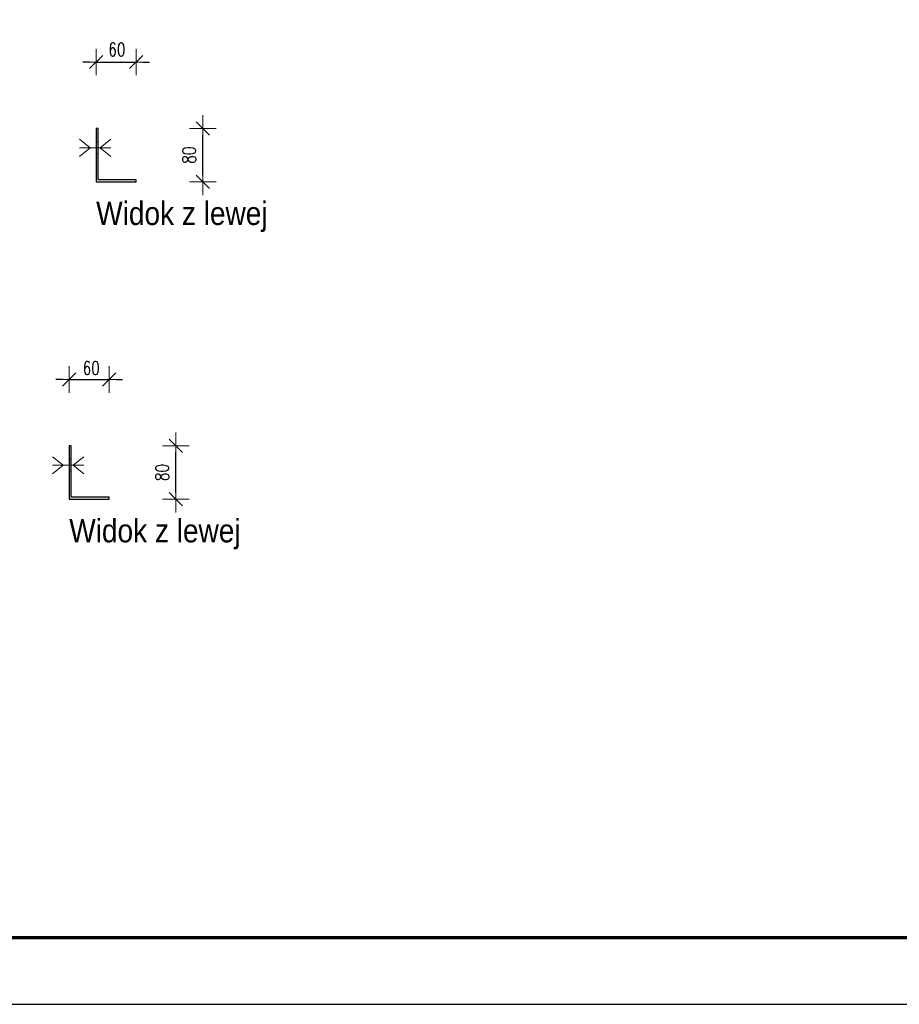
# Model space of a CAD drawing. Header units: millimetres. Extents: x -134 to 978, y 9358 to 10027.
# Tile 33 of 44: x 709 to 841, y 9358 to 9506. Entities that reach past the tile are written whole.
import ezdxf

# ---------------------------------------------------------------- set-up
doc = ezdxf.new("R2010")
doc.units = ezdxf.units.MM
doc.header["$LTSCALE"] = 10
doc.linetypes.add('HIDDEN', pattern=[0.375, 0.25, -0.125])
doc.layers.get('Defpoints').update_dxf_attribs({"color": 1})
doc.layers.add('_FORMATKA', color=8, linetype='Continuous', plot=False)
for name, color, linetype, lineweight in [('_RAMKA', 7, 'Continuous', 35), ('PS_Bolt', 4, 'Continuous', 13), ('PS_DIM', 4, 'Continuous', 13), ('PS_Hidden', 2, 'HIDDEN', 9), ('PS_Shape', 161, 'Continuous', 30), ('PS_SOLID', 7, 'Continuous', 30), ('PS_TEXT', 3, 'Continuous', 18)]:
    doc.layers.add(name, color=color, linetype=linetype, lineweight=lineweight)
doc.styles.add('gil', font='txt', dxfattribs={"width": 0.9})
doc.styles.add('simplex', font='simplex.shx', dxfattribs={"width": 0.75})
doc.dimstyles.new('1_10_PRZ_DS1-LS10', dxfattribs={"dimtxt": 2, "dimasz": 1, "dimexe": 2, "dimexo": 5, "dimgap": 1, "dimtad": 1, "dimdec": 0, "dimlfac": 10, "dimtxsty": 'simplex', "dimblk": 'dimznak', "dimcen": 2, "dimse1": 1, "dimse2": 1, "dimclrt": 3, "dimadec": 1, "dimazin": 0, "dimtfac": 1, "dimtdec": 0, "dimtix": 1, "dimtmove": 2, "dimatfit": 3, "dimldrblk": 'dim-grot', "dimfxl": 1, "dimarcsym": 0})

# ---------------------------------------------------------------- blocks, each defined once
blk = doc.blocks.new('dimznak')
at = {"color": 0}
for points in [[(0, 2), (0, -2)], [(-2, 0), (2, 0)]]:
    blk.add_lwpolyline(points, dxfattribs=at)
at = {"color": 2}
blk.add_lwpolyline([(1, 1), (-1, -1)], dxfattribs=at)
blk = doc.blocks.new('*D496')
at = {"layer": 'Defpoints', "color": 0, "transparency": 16777216}
for p in [(726.23, 9499.44), (720.23, 9489.44), (726.23, 9481.74)]:
    blk.add_point(p, dxfattribs=at)
at = {"layer": 'PS_DIM', "color": 0, "lineweight": -2, "transparency": 16777216}
for p, q in [((719.23, 9499.44), (718.23, 9499.44)), ((720.23, 9499.44), (726.23, 9499.44)), ((727.23, 9499.44), (728.23, 9499.44))]:
    blk.add_line(p, q, dxfattribs=at)
blk.add_blockref('dimznak', (720.23, 9499.44), dxfattribs=at)
at = {"layer": 'PS_DIM', "color": 0, "lineweight": -2, "transparency": 16777216, "rotation": 180}
blk.add_blockref('dimznak', (726.23, 9499.44), dxfattribs=at)
at = {"layer": 'PS_DIM', "color": 3, "transparency": 16777216, "insert": (723.34, 9501.33), "char_height": 2, "attachment_point": 5, "style": 'simplex'}
blk.add_mtext('60', dxfattribs=at)
blk = doc.blocks.new('dim-grot')
blk.add_hatch(color=256).paths.add_polyline_path([(0, 0), (-2, 0.5), (-2, -0.5)])
blk.add_lwpolyline([(0, 0), (-2, 0.5), (-2, -0.5), (0, 0)])
blk = doc.blocks.new('*D497')
at = {"layer": 'Defpoints', "color": 0, "transparency": 16777216}
for p in [(726.23, 9489.44), (736.23, 9489.44), (726.23, 9481.44)]:
    blk.add_point(p, dxfattribs=at)
at = {"layer": 'PS_DIM', "color": 0, "lineweight": -2, "transparency": 16777216}
blk.add_line((736.23, 9482.44), (736.23, 9488.44), dxfattribs=at)
for p, rotation in [((736.23, 9489.44), 90), ((736.23, 9481.44), 270)]:
    blk.add_blockref('dimznak', p, dxfattribs=dict(at, rotation=rotation))
at = {"layer": 'PS_DIM', "color": 3, "transparency": 16777216, "insert": (734.19, 9485.44), "char_height": 2, "attachment_point": 5, "rotation": 90, "style": 'simplex'}
blk.add_mtext('80', dxfattribs=at)
blk = doc.blocks.new('*D504')
at = {"layer": 'Defpoints', "color": 0, "transparency": 16777216}
for p in [(722.18, 9451.74), (716.18, 9441.74), (722.18, 9434.04)]:
    blk.add_point(p, dxfattribs=at)
at = {"layer": 'PS_DIM', "color": 0, "lineweight": -2, "transparency": 16777216}
for p, q in [((715.18, 9451.74), (714.18, 9451.74)), ((716.18, 9451.74), (722.18, 9451.74)), ((723.18, 9451.74), (724.18, 9451.74))]:
    blk.add_line(p, q, dxfattribs=at)
blk.add_blockref('dimznak', (716.18, 9451.74), dxfattribs=at)
at = {"layer": 'PS_DIM', "color": 0, "lineweight": -2, "transparency": 16777216, "rotation": 180}
blk.add_blockref('dimznak', (722.18, 9451.74), dxfattribs=at)
at = {"layer": 'PS_DIM', "color": 3, "transparency": 16777216, "insert": (719.49, 9453.45), "char_height": 2, "attachment_point": 5, "style": 'simplex'}
blk.add_mtext('60', dxfattribs=at)
blk = doc.blocks.new('*D505')
at = {"layer": 'Defpoints', "color": 0, "transparency": 16777216}
for p in [(722.18, 9441.74), (732.18, 9441.74), (722.18, 9433.74)]:
    blk.add_point(p, dxfattribs=at)
at = {"layer": 'PS_DIM', "color": 0, "lineweight": -2, "transparency": 16777216}
blk.add_line((732.18, 9434.74), (732.18, 9440.74), dxfattribs=at)
for p, rotation in [((732.18, 9441.74), 90), ((732.18, 9433.74), 270)]:
    blk.add_blockref('dimznak', p, dxfattribs=dict(at, rotation=rotation))
at = {"layer": 'PS_DIM', "color": 3, "transparency": 16777216, "insert": (730.14, 9437.74), "char_height": 2, "attachment_point": 5, "rotation": 90, "style": 'simplex'}
blk.add_mtext('80', dxfattribs=at)
blk = doc.blocks.new('*U506')
at = {"layer": '_FORMATKA', "lineweight": -3}
blk.add_lwpolyline([(-1100, 0), (0, 0), (0, 594), (-1100, 594)], close=True, dxfattribs=at)
at = {"layer": '_RAMKA', "lineweight": -3, "const_width": 0.5}
blk.add_lwpolyline([(-1070, 10), (-10, 10), (-10, 584), (-1070, 584)], close=True, dxfattribs=at)
blk = doc.blocks.new('*X927')
at = {"color": 3, "linetype": 'Continuous'}
for p, q in [((717.73, 9487.82), (719.33, 9486.54)), ((722.43, 9487.82), (720.83, 9486.54)), ((719.33, 9486.54), (717.73, 9485.26)), ((722.43, 9486.54), (717.73, 9486.54)), ((720.83, 9486.54), (722.43, 9485.26))]:
    blk.add_line(p, q, dxfattribs=at)
blk = doc.blocks.new('*X928')
at = {"layer": 'PS_Hidden', "color": 2, "linetype": 'HIDDEN'}
for p, q in [((720.53, 9487.44), (720.23, 9487.44)), ((720.23, 9485.64), (720.53, 9485.64))]:
    blk.add_line(p, q, dxfattribs=at)
at = {"layer": 'PS_SOLID', "color": 7, "linetype": 'Continuous'}
for p, q in [((720.53, 9489.44), (720.23, 9489.44)), ((720.23, 9489.44), (720.23, 9481.44)), ((720.53, 9486.54), (720.53, 9489.44)), ((720.53, 9481.74), (720.53, 9486.54)), ((726.23, 9481.74), (720.53, 9481.74)), ((726.23, 9481.44), (726.23, 9481.74)), ((720.23, 9481.44), (726.23, 9481.44))]:
    blk.add_line(p, q, dxfattribs=at)
blk = doc.blocks.new('*X929')
at = {"color": 3, "style": 'gil', "width": 0.9}
blk.add_text('Widok z lewej', height=3.5, dxfattribs=at).set_placement((720.23, 9474.94))
blk = doc.blocks.new('*X933')
at = {"color": 3, "linetype": 'Continuous'}
for p, q in [((713.68, 9440.12), (715.28, 9438.84)), ((715.28, 9438.84), (713.68, 9437.56)), ((718.38, 9438.84), (713.68, 9438.84)), ((718.38, 9440.12), (716.78, 9438.84)), ((716.78, 9438.84), (718.38, 9437.56))]:
    blk.add_line(p, q, dxfattribs=at)
blk = doc.blocks.new('*X934')
at = {"layer": 'PS_Hidden', "color": 2, "linetype": 'HIDDEN'}
for p, q in [((716.48, 9439.74), (716.18, 9439.74)), ((716.18, 9437.94), (716.48, 9437.94))]:
    blk.add_line(p, q, dxfattribs=at)
at = {"layer": 'PS_SOLID', "color": 7, "linetype": 'Continuous'}
for p, q in [((716.48, 9441.74), (716.18, 9441.74)), ((716.18, 9441.74), (716.18, 9433.74)), ((716.48, 9438.84), (716.48, 9441.74)), ((716.48, 9434.04), (716.48, 9438.84)), ((716.18, 9433.74), (722.18, 9433.74)), ((722.18, 9434.04), (716.48, 9434.04)), ((722.18, 9433.74), (722.18, 9434.04))]:
    blk.add_line(p, q, dxfattribs=at)
blk = doc.blocks.new('*X935')
at = {"color": 3, "style": 'gil', "width": 0.9}
blk.add_text('Widok z lewej', height=3.5, dxfattribs=at).set_placement((716.18, 9427.24))

msp = doc.modelspace()

# ---------------------------------------------------------------- block references
at = {"layer": 'PS_Bolt', "color": 3}
for name in ['*X927', '*X933']:
    msp.add_blockref(name, (0, 0), dxfattribs=at)
at = {"layer": 'PS_DIM'}
msp.add_blockref('*U506', (972.3, 9357.81), dxfattribs=at)
at = {"layer": 'PS_Shape', "color": 1}
for name in ['*X928', '*X934']:
    msp.add_blockref(name, (0, 0), dxfattribs=at)
at = {"layer": 'PS_TEXT'}
for name in ['*X929', '*X935']:
    msp.add_blockref(name, (0, 0), dxfattribs=at)

# ---------------------------------------------------------------- dimensions: what is measured, and where the dimension line sits
at = {"layer": 'PS_DIM'}
for base, p1, p2, picture, middle in [((726.23, 9499.44), (720.23, 9489.44), (726.23, 9481.74), '*D496', (723.34, 9501.33)), ((722.18, 9451.74), (716.18, 9441.74), (722.18, 9434.04), '*D504', (719.49, 9453.45))]:
    dim = msp.add_linear_dim(base=base, p1=p1, p2=p2, dimstyle='1_10_PRZ_DS1-LS10', dxfattribs=at)
    dim.commit()
    dim.dimension.update_dxf_attribs({"geometry": picture, "text_midpoint": middle, "dimtype": 128})
for base, p1, p2, picture, middle in [((736.23, 9489.44), (726.23, 9481.44), (726.23, 9489.44), '*D497', (734.19, 9485.44)), ((732.18, 9441.74), (722.18, 9433.74), (722.18, 9441.74), '*D505', (730.14, 9437.74))]:
    dim = msp.add_linear_dim(base=base, p1=p1, p2=p2, angle=90, dimstyle='1_10_PRZ_DS1-LS10', dxfattribs=at)
    dim.commit()
    dim.dimension.update_dxf_attribs({"geometry": picture, "text_midpoint": middle, "dimtype": 128})

doc.saveas('drawing.dxf')
